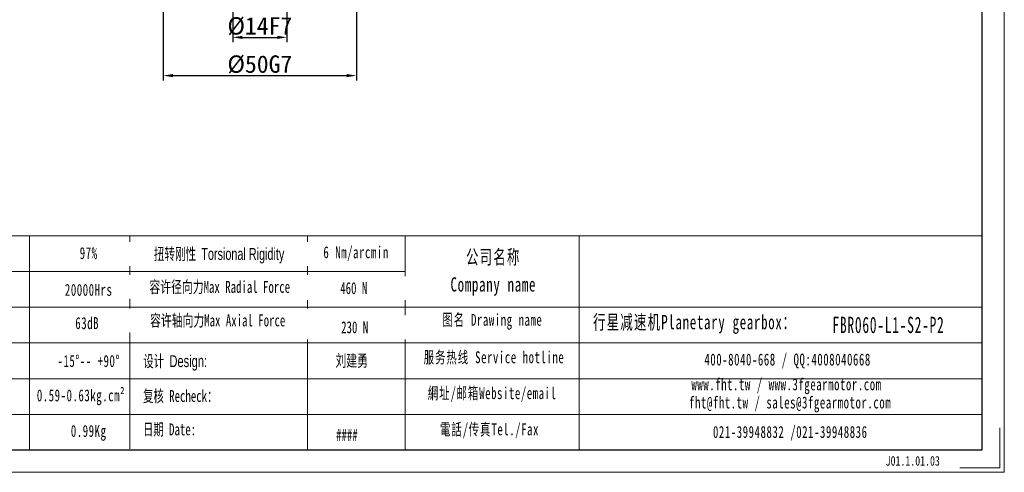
# Model space of a CAD drawing. Header units: millimetres. Extents: x 826 to 1311, y 1015 to 1358.
# Tile 7 of 9: x 1057 to 1311, y 1015 to 1133. Entities that reach past the tile are written whole.
import ezdxf

# ---------------------------------------------------------------- set-up
doc = ezdxf.new("R2010")
doc.units = ezdxf.units.MM
doc.header["$PDSIZE"] = -5
doc.layers.get('Defpoints').update_dxf_attribs({"lineweight": 18})
doc.layers.add('6文字层', color=3, linetype='Continuous')
for name, color, linetype, lineweight in [('SLD-0', 7, 'Continuous', 18), ('图框_外框线', 7, 'Continuous', 18), ('尺寸线层', 3, 'Continuous', 18)]:
    doc.layers.add(name, color=color, linetype=linetype, lineweight=lineweight)
doc.styles.add('工程字', font='txt')
doc.styles.add('标准', font='txt', dxfattribs={"width": 0.667})
doc.styles.add('样式 1', font='txt', dxfattribs={"width": 0.8})
doc.dimstyles.new('副本 ISO-25', dxfattribs={"dimtxt": 4.5, "dimasz": 2.5, "dimexe": 1.25, "dimexo": 0.625, "dimtad": 1, "dimtxsty": '工程字', "dimcen": 2.5, "dimdle": 5, "dimadec": 0, "dimazin": 0, "dimtfac": 1, "dimtmove": 0, "dimatfit": 3, "dimfxl": 1, "dimtolj": 1, "dimarcsym": 0})

# ---------------------------------------------------------------- blocks, each defined once
blk = doc.blocks.new('*X5')
at = {"layer": 'Defpoints', "color": 0}
for p in [(1093.7, 1140.33), (1143.7, 1140.33), (1143.7, 1118.1)]:
    blk.add_point(p, dxfattribs=at)
at = {"layer": '尺寸线层', "color": 0, "lineweight": -2}
for p, q in [((1093.7, 1139.71), (1093.7, 1116.85)), ((1143.7, 1139.71), (1143.7, 1116.85)), ((1096.2, 1118.1), (1141.2, 1118.1))]:
    blk.add_line(p, q, dxfattribs=at)
at = {"layer": '尺寸线层', "color": 0}
for points in [[(1096.2, 1118.52), (1096.2, 1117.69), (1093.7, 1118.1)], [(1141.2, 1117.69), (1141.2, 1118.52), (1143.7, 1118.1)]]:
    blk.add_solid(points, dxfattribs=at)
at = {"layer": '尺寸线层', "color": 0, "insert": (1118.7, 1120.98), "char_height": 4.5, "attachment_point": 5, "style": '工程字'}
blk.add_mtext('\\A1;%%C50G7', dxfattribs=at)
blk = doc.blocks.new('*X8')
at = {"layer": 'Defpoints', "color": 0}
for p in [(1093.7, 1140.33), (1143.7, 1140.33), (1143.7, 1118.1)]:
    blk.add_point(p, dxfattribs=at)
at = {"layer": '尺寸线层', "color": 0, "lineweight": -2}
for p, q in [((1093.7, 1139.71), (1093.7, 1116.85)), ((1143.7, 1139.71), (1143.7, 1116.85)), ((1096.2, 1118.1), (1141.2, 1118.1))]:
    blk.add_line(p, q, dxfattribs=at)
at = {"layer": '尺寸线层', "color": 0}
for points in [[(1096.2, 1118.52), (1096.2, 1117.69), (1093.7, 1118.1)], [(1141.2, 1117.69), (1141.2, 1118.52), (1143.7, 1118.1)]]:
    blk.add_solid(points, dxfattribs=at)
at = {"layer": '尺寸线层', "color": 0, "insert": (1118.7, 1120.98), "char_height": 4.5, "attachment_point": 5, "style": '工程字'}
blk.add_mtext('\\A1;%%C50G7', dxfattribs=at)
blk = doc.blocks.new('*D38')
at = {"layer": 'Defpoints', "color": 0}
for p in [(1111.7, 1146.83), (1125.7, 1146.83), (1125.7, 1128)]:
    blk.add_point(p, dxfattribs=at)
at = {"layer": '尺寸线层', "color": 0, "lineweight": -2}
for p, q in [((1111.7, 1146.21), (1111.7, 1126.75)), ((1125.7, 1146.21), (1125.7, 1126.75)), ((1114.2, 1128), (1123.2, 1128))]:
    blk.add_line(p, q, dxfattribs=at)
at = {"layer": '尺寸线层', "color": 0}
for points in [[(1114.2, 1128.41), (1114.2, 1127.58), (1111.7, 1128)], [(1123.2, 1127.58), (1123.2, 1128.41), (1125.7, 1128)]]:
    blk.add_solid(points, dxfattribs=at)
at = {"layer": '尺寸线层', "color": 0, "insert": (1118.7, 1130.87), "char_height": 4.5, "attachment_point": 5, "style": '工程字'}
blk.add_mtext('\\A1;%%C14F7', dxfattribs=at)

msp = doc.modelspace()

# ---------------------------------------------------------------- linework, layer by layer
at = {"layer": 'SLD-0'}
msp.add_line((1059.0493, 1076.657), (1059.0493, 1021.2209), dxfattribs=at)
at = {"layer": '图框_外框线'}
for p, q in [((869.2082, 1076.657), (1305.6494, 1076.657)), ((1085.0847, 1076.657), (1085.0847, 1021.5284)), ((1131.0432, 1076.657), (1131.0432, 1021.2209)), ((1156.3222, 1076.657), (1156.3222, 1021.2209)), ((1201.3858, 1076.657), (1201.3858, 1021.2209)), ((911.0332, 1067.4074), (1156.3222, 1067.4074)), ((869.2082, 1058.1579), (1305.6494, 1058.1579)), ((911.0332, 1048.9084), (1305.6494, 1048.9084)), ((911.0332, 1039.6589), (1305.6494, 1039.6589)), ((911.0332, 1030.4093), (1305.6494, 1030.4093))]:
    msp.add_line(p, q, dxfattribs=at)
at = {"layer": '图框_外框线', "color": 3}
msp.add_lwpolyline([(826.3602, 1015.4463), (1311.424, 1015.4463), (1311.424, 1358.4557), (826.3602, 1358.4557)], close=True, dxfattribs=at)
at = {"layer": '图框_外框线', "color": 3, "lineweight": 25}
msp.add_lwpolyline([(855.2331, 1021.2209), (1305.6494, 1021.2209), (1305.6494, 1352.6812), (855.2331, 1352.6812)], close=True, dxfattribs=at)
at = {"layer": '图框_外框线', "color": 3}
msp.add_lwpolyline([(1310.2691, 1026.9955), (1310.2691, 1016.6013), (1299.8749, 1016.6013)], dxfattribs=at)

# ---------------------------------------------------------------- texts
at = {"layer": '6文字层', "insert": (1280.7097, 1019.6615), "char_height": 2.5, "width": 43.304423, "attachment_point": 1, "style": '样式 1'}
msp.add_mtext('{\\W0.75;J01.1.01.03}', dxfattribs=at)
at = {"layer": 'SLD-0', "color": 1, "attachment_point": 2, "line_spacing_factor": 1.15057, "style": '标准'}
for s, insert, char_height, width in [('\\T1.1;97%', (1074.3915, 1073.704), 3.08318, 39.42977), ('\\T1.1;公司名称\\PCompany name', (1179.1398, 1073.0054), 3.699812, 47.901009), ('\\T1.1;20000Hrs', (1074.3915, 1064.2013), 3.083176, 39.42977), ('\\T1.1;63dB', (1074.0118, 1055.5951), 3.08318, 20.345337), ('\\T1.1;图名 Drawing name', (1178.8869, 1056.4529), 3.083176, 39.42977), ('\\T1.1;  行星减速机Planetary gearbox：', (1229.4008, 1056.1635), 3.699812, 58.189307), ('\\T1.1;\\pxt5;{\\fSimSun|b1|i0|c134|p2;\\W0.61111;FBR060-L1-S2-P2}', (1281.4368, 1055.7084), 4.228028, 44.973902), ('\\T1.1;-15%%D-- +90%%D', (1074.3915, 1045.7902), 3.083176, 26.448342), ('\\T1.1;服务热线 Service hotline', (1179.3241, 1046.7579), 3.083176, 43.928552), ('\\T1.1;400-8040-668 / QQ:4008040668', (1255.3256, 1046.1688), 3.083176, 89.767943), ('\\T1.1;www.fht.tw / www.3fgearmotor.com ', (1255.0413, 1039.7469), 3.083176, 89.868997), ('{\\T1.1;0.59-0.63kg.cm²}', (1072.3774, 1036.8987), 3.083176, 38.025567), ('\\T1.1;網址/邮箱Website/email', (1178.844, 1037.4688), 3.083176, 45.725487), ('\\T1.1;\\pxt12;fht@fht.tw / sales@3fgearmotor.com ', (1255.9809, 1035.0521), 3.083176, 89.868997), ('\\T1.1;0.99Kg', (1074.3915, 1027.6839), 3.083176, 20.629082), ('\\T1.1;電話/传真Tel./Fax', (1178.1533, 1028.1072), 3.083176, 46.275431), ('\\T1.1;021-39948832 /021-39948836 ', (1256.0132, 1027.4331), 3.083176, 68.621777)]:
    msp.add_mtext(s, dxfattribs=dict(at, insert=insert, char_height=char_height, width=width))
at = {"layer": 'SLD-0', "color": 1, "width": 39.42977, "attachment_point": 2, "style": '标准'}
for s, insert, char_height in [('{\\T1.1;6 Nm/arcmin}', (1143.6158, 1073.922), 3.083176), ('设计 {\\fArial|b0|i0|c0|p2;Design:}', (1096.7933, 1045.7532), 3.083176), ('{\\fSimSun|b1|i0|c134|p2;刘建勇 }', (1142.4837, 1045.8822), 3.083176), ('复核 Recheck：', (1098.0999, 1036.7378), 3.083176), ('日期 Date:', (1095.3336, 1028.0947), 3.08318), ('####', (1141.2372, 1026.6485), 3.08318)]:
    msp.add_mtext(s, dxfattribs=dict(at, insert=insert, char_height=char_height))

# ---------------------------------------------------------------- dimensions: what is measured, and where the dimension line sits
at = {"layer": '尺寸线层'}
for base, p1, p2, text, picture, middle in [((1125.6981, 1127.9967), (1111.6981, 1146.8341), (1125.6981, 1146.8341), '%%C<>F7', '*D38', (1118.6981, 1127.9967)), ((1143.6981, 1118.1046), (1093.6981, 1140.3341), (1143.6981, 1140.3341), '%%C<>G7', '*X5', (1118.6981, 1118.1046)), ((1143.6981, 1118.1046), (1093.6981, 1140.3341), (1143.6981, 1140.3341), '%%C<>G7', '*X8', (1118.6981, 1118.1046))]:
    dim = msp.add_linear_dim(base=base, p1=p1, p2=p2, angle=180, text=text, dimstyle='副本 ISO-25', override={"dimsah": 1}, dxfattribs=at)
    dim.commit()
    dim.dimension.update_dxf_attribs({"geometry": picture, "text_midpoint": middle, "dimtype": 160})

# ---------------------------------------------------------------- next in the draw order: texts
at = {"layer": 'SLD-0', "color": 1, "char_height": 3.083176, "width": 66.460811, "attachment_point": 2, "style": '标准', "bg_fill": 2}
for s, insert in [('{\\f宋体|b0|i0|c134|p2;\\W0.65;扭转刚性 \\fArial|b0|i0|c0|p34;Torsional Rigidity}', (1108.1469, 1073.4913)), ('{\\f宋体|b0|i0|c134|p2;容许径向力Max Radial Force}', (1108.3247, 1064.9643)), ('{\\f宋体|b0|i0|c134|p2;容许轴向力Max Axial Force}', (1107.7876, 1056.2882))]:
    msp.add_mtext(s, dxfattribs=dict(at, insert=insert))

# ---------------------------------------------------------------- next in the draw order: texts
for s, insert in [('{\\fSimSun|b1|i0|c134|p2;460 N}', (1143.0192, 1064.6533)), ('{\\fSimSun|b1|i0|c134|p2;230 N}', (1143.2504, 1054.5192))]:
    msp.add_mtext(s, dxfattribs=dict(at, insert=insert))

doc.saveas('drawing.dxf')
